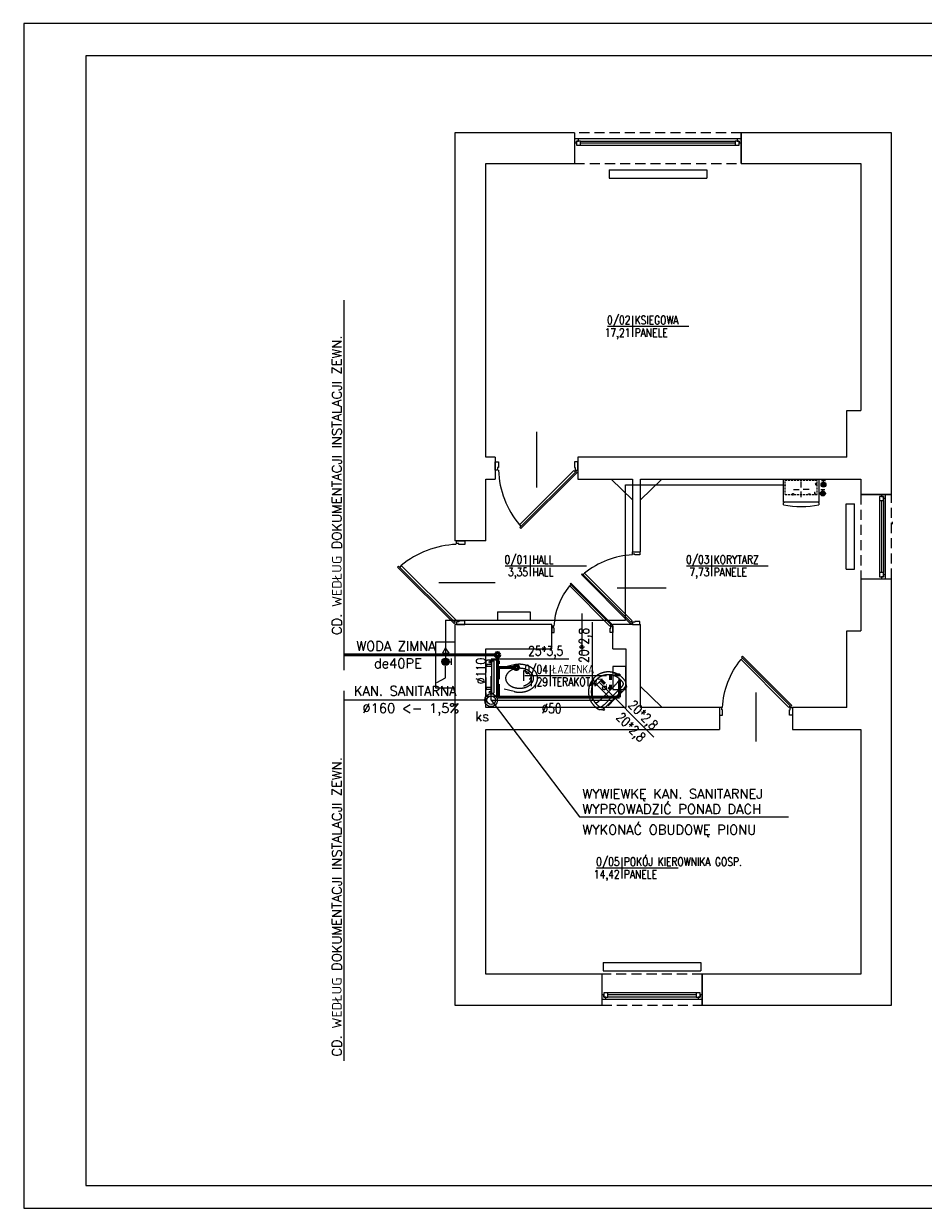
# Model space of a CAD drawing. Header units: millimetres. Extents: x -1456 to 1364, y 9 to 1494.
# Tile 1 of 2: x -1456 to -328, y 9 to 1494. Entities that reach past the tile are written whole.
import ezdxf
from ezdxf.enums import TextEntityAlignment as Align

# ---------------------------------------------------------------- set-up
doc = ezdxf.new("R2010")
doc.units = ezdxf.units.MM
for name, pattern in [('DASHDOT', [25.4, 12.7, -6.35, 0, -6.35]), ('DASHED', [19.05, 12.7, -6.35]), ('DASHED2', [0.375, 0.25, -0.125])]:
    doc.linetypes.add(name, pattern=pattern)
doc.layers.get('0').update_dxf_attribs({"color": 252})
for name, color, linetype in [('1-GAZ', 252, 'Continuous'), ('1-OPIS-POM', 252, 'Continuous'), ('I-DRZWI', 252, 'Continuous'), ('I-MEBLE', 252, 'DASHED'), ('I-NAD', 252, 'DASHED'), ('I-OKNA', 252, 'Continuous'), ('I-SCIANA', 252, 'Continuous'), ('IS cwu', 3, 'DASHDOT'), ('IS kan odp', 36, 'Continuous'), ('IS kan odp opis', 7, 'Continuous'), ('IS KAN_S_OPIS', 2, 'Continuous'), ('IS KAN_SAN_RURY', 1, 'Continuous'), ('IS opis woda', 7, 'DASHED2'), ('IS PODGRZEWACZE', 6, 'Continuous'), ('MK_IS W_CWU', 5, 'DASHED'), ('TABELKA', 252, 'Continuous')]:
    doc.layers.add(name, color=color, linetype=linetype)
doc.layers.add('I-C.O', color=252, linetype='Continuous', lineweight=15)
doc.layers.add('IS w', color=5, linetype='Continuous', lineweight=50)
doc.styles.add('ROMANS', font='romans.shx', dxfattribs={"width": 0.75})
doc.styles.add('TECH', font='simplex.shx')

# ---------------------------------------------------------------- blocks, each defined once
blk = doc.blocks.new('D90')
blk.add_line((32.6, 45), (-28, 45))
for points in [[(-9.2, 87.2), (-9.2, 90), (0, 90), (0, 86.3), (-6.4, 86.3), (-6.4, 87.2)], [(-72.6, 61.8), (-11.7, 0.9), (-10.6, 2), (-71.5, 62.9)], [(-9.2, 2.8), (-9.2, 0), (0, 0), (0, 3.7), (-6.4, 3.7), (-6.4, 2.8)]]:
    blk.add_lwpolyline(points, close=True)
blk.add_lwpolyline([(-11.3, 2.7), (-9.5, 4.5), (-68.6, 63.5), (-70.3, 61.8)])
blk.add_arc((-4.6, -14.5), 100.9, 92.6186, 129.3487)
blk = doc.blocks.new('szynka')
at = {"lineweight": 0}
for points in [[(-458.8, 688.3), (-414.4, 688.3)], [(-458.8, 659.7), (-458.8, 688.3)], [(-414.4, 688.3), (-414.4, 659.7), (-458.8, 659.7)], [(-456.8, 686.9), (-456.8, 688.3)], [(-454.3, 686.8), (-456.8, 686.8)], [(-456.8, 683.1), (-456.8, 685.7)], [(-450.5, 686.8), (-453, 686.8)], [(-446.7, 686.8), (-449.2, 686.8)], [(-442.9, 686.8), (-445.4, 686.8)], [(-439.1, 686.8), (-441.7, 686.8)], [(-435.4, 686.8), (-437.8, 686.8)], [(-436.6, 678.2), (-436.6, 685.4)], [(-431.5, 686.8), (-434.1, 686.8)], [(-427.7, 686.8), (-430.3, 686.8)], [(-424, 686.8), (-426.5, 686.8)], [(-420.1, 686.8), (-422.7, 686.8)], [(-416.4, 686.8), (-418.9, 686.8)], [(-417.4, 683.1), (-417.6, 683.2), (-417.9, 683.2), (-418.2, 683.2), (-418.6, 683), (-418.8, 682.6), (-418.9, 682.3)], [(-417.9, 681.1), (-417.9, 683.4)], [(-416.4, 686.9), (-416.4, 688.3)], [(-416.4, 683.1), (-416.4, 685.7)], [(-456.8, 679.4), (-456.8, 681.8)], [(-456.8, 675.5), (-456.8, 678.1)], [(-456.8, 671.8), (-456.8, 674.3)], [(-456.8, 669.1), (-456.8, 670.5)], [(-456.8, 669.1), (-454.3, 669.1)], [(-453, 669.1), (-450.5, 669.1)], [(-449.2, 669.1), (-446.7, 669.1)], [(-447.8, 669.1), (-447.8, 670.1), (-445.6, 670.1)], [(-446.7, 668.1), (-446.7, 671.1)], [(-446.3, 675.7), (-439.1, 675.7)], [(-445.6, 669.1), (-443, 669.1)], [(-441.8, 669.1), (-439.2, 669.1)], [(-437.9, 669.1), (-435.4, 669.1)], [(-436.6, 666), (-436.6, 673.2)], [(-434.1, 669.1), (-431.6, 669.1)], [(-426.8, 675.7), (-434, 675.7)], [(-430.3, 669.1), (-427.8, 669.1)], [(-427.6, 669.1), (-427.6, 670.1), (-425.4, 670.1)], [(-426.5, 669.1), (-424, 669.1)], [(-425.4, 669.1), (-425.4, 670.1)], [(-422.7, 669.1), (-420.1, 669.1)], [(-420.3, 671.1), (-418.5, 671.1)], [(-419, 671.8), (-419.2, 671.9), (-419.4, 671.9), (-419.7, 671.8), (-419.9, 671.7), (-420.1, 671.4), (-420.1, 671.1)], [(-419.8, 670.5), (-419.4, 670.4), (-419.1, 670.4), (-418.9, 670.6), (-418.7, 670.9), (-418.7, 671.1)], [(-419.4, 670.2), (-419.4, 672)], [(-419, 682.3), (-416.8, 682.3)], [(-418.9, 669.1), (-416.4, 669.1)], [(-418.3, 681.4), (-417.9, 681.3), (-417.5, 681.4), (-417.2, 681.6), (-417, 681.9), (-416.9, 682.3)], [(-416.4, 679.4), (-416.4, 681.8)], [(-416.4, 675.5), (-416.4, 678.1)], [(-416.4, 671.8), (-416.4, 674.3)], [(-416.4, 669.1), (-416.4, 670.5)], [(-458.6, 659.7), (-458.6, 659), (-458.8, 659)], [(-458.8, 656.4), (-458.8, 659)], [(-458.8, 656.4), (-453.3, 655.4), (-447.7, 654.7), (-442.2, 654.3), (-436.6, 654.2), (-431, 654.3), (-425.4, 654.7), (-419.9, 655.4), (-414.4, 656.4)], [(-414.4, 659), (-414.5, 659), (-414.5, 659.7)], [(-414.4, 659), (-414.4, 656.4)]]:
    blk.add_lwpolyline(points, dxfattribs=at)
blk = doc.blocks.new('grz')
at = {"layer": 'I-C.O', "lineweight": 0}
for points in [[(-373.2, 2707.4), (-373.6, 2707.3), (-373.9, 2707.2), (-374.1, 2707), (-374.2, 2706.7)], [(-374.2, 2667.1), (-374.2, 2706.7)], [(-372.5, 2707.4), (-373.2, 2707.4)], [(-371.5, 2706.7), (-371.6, 2707), (-371.8, 2707.2), (-372.1, 2707.3), (-372.5, 2707.4)], [(-371.5, 2706.7), (-371.5, 2706.2)], [(-371.5, 2705.3), (-371.5, 2668.6)], [(-365.1, 2702.5), (-365.1, 2702.9), (-363.9, 2702.9)], [(-363.9, 2699.6), (-363.9, 2702.9)], [(-371.5, 2702.5), (-365.1, 2702.5)], [(-371.5, 2700), (-365.1, 2700)], [(-365.1, 2702.5), (-365.1, 2699.6)], [(-363.9, 2699.6), (-365.1, 2699.6)], [(-371.5, 2673.9), (-365.1, 2673.9)], [(-363.9, 2674.3), (-365.1, 2674.3)], [(-365.1, 2671.4), (-365.1, 2674.3)], [(-363.9, 2674.3), (-363.9, 2671)], [(-374.2, 2667.1), (-374.1, 2666.9), (-373.9, 2666.7), (-373.6, 2666.6), (-373.2, 2666.5)], [(-372.5, 2666.5), (-373.2, 2666.5)], [(-372.5, 2666.5), (-372.1, 2666.6), (-371.8, 2666.7), (-371.6, 2666.9), (-371.5, 2667.1)], [(-371.5, 2671.4), (-365.1, 2671.4)], [(-371.5, 2667.7), (-371.5, 2667.1)], [(-365.1, 2671.4), (-365.1, 2671)], [(-365.1, 2671), (-363.9, 2671)]]:
    blk.add_lwpolyline(points, dxfattribs=at)
for centre, ratio in [((-369.9, 2705.8), 0.68656), ((-369.9, 2668.1), 0.686969)]:
    blk.add_ellipse(centre, major_axis=(1.8, 0), ratio=ratio, start_param=0, end_param=6.283185, dxfattribs=at)
blk = doc.blocks.new('wc')
for p, q in [((20, 0), (-20, 0)), ((-22.5, -2.5), (-22.5, -15)), ((22.5, -15), (22.5, -2.5)), ((-20, -17.5), (20, -17.5)), ((-16.7, -35.7), (-12.5, -17.5)), ((16.7, -35.7), (12.5, -17.5)), ((9.4, -47.6), (-9.4, -47.6))]:
    blk.add_line(p, q)
blk.add_lwpolyline([(12.5, -42.5, -0.072039), (11.5, -49.4, -0.083339), (8.8, -54.9, -0.106661), (4.5, -58.8, -0.132138), (0, -60, -0.132138), (-4.5, -58.8, -0.106661), (-8.8, -54.9, -0.083339), (-11.5, -49.4, -0.072039), (-12.5, -42.5, -0.072039), (-11.5, -35.6, -0.083339), (-8.8, -30.1, -0.106661), (-4.5, -26.2, -0.132138), (0, -25, -0.132138), (4.5, -26.2, -0.106661), (8.8, -30.1, -0.083339), (11.5, -35.6, -0.072039)], format="xyb", close=True)
for points in [[(17.5, -42.5, -0.072039), (16.3, -50.8, -0.083339), (12.9, -57.8, -0.106661), (7.1, -63.1, -0.132138), (0, -65, -0.132138), (-7.1, -63.1, -0.106661), (-12.9, -57.8, -0.083339), (-16.3, -50.8, -0.072039), (-17.5, -42.5, -0.05824), (-16.7, -35.7, -0.083339)], [(16.7, -35.7, -0.05824), (17.5, -42.5, -0.072039)], [(9.4, -47.6, -0.013234), (9.1, -48.7, -0.083339), (6.8, -53.4, -0.106661), (3.3, -56.6, -0.132138), (0, -57.5, -0.132138), (-3.3, -56.6, -0.106661), (-6.8, -53.4, -0.083339), (-9.1, -48.7, -0.013234), (-9.4, -47.6, -0.072039)]]:
    blk.add_lwpolyline(points, format="xyb")
for centre, start, end in [((-20, -2.5), 90, 180), ((20, -2.5), 0, 90), ((-20, -15), 180, 270), ((20, -15), 270, 0)]:
    blk.add_arc(centre, 2.5, start, end)
blk = doc.blocks.new('OPIS-POM')
for p, q in [((-60, 0), (135, 0)), ((0, 25), (0, -25))]:
    blk.add_line(p, q)
at = {"style": 'ROMANS', "width": 0.8, "flags": 4}
blk.add_attdef('NR', text='', height=20, dxfattribs=at).set_placement((-5, 5), align=Align.RIGHT)
blk.add_attdef('NAZWA', (5, 5), '', height=20, dxfattribs=at)
blk.add_attdef('POW.', text='', height=20, dxfattribs=at).set_placement((-5, -5), align=Align.TOP_RIGHT)
blk.add_attdef('POSADZKA', text='', height=20, dxfattribs=at).set_placement((5, -5), align=Align.TOP_LEFT)
blk = doc.blocks.new('umywalk50')
for points in [[(11.4, -2.5), (11.1, -2.1), (10.9, -1.7), (10.7, -1.4), (10.5, -1), (10.4, -0.5), (10.4, 0), (-10.4, 0), (-31.3, 0), (-31.3, -0.5), (-31.4, -1), (-31.5, -1.4), (-31.7, -1.7), (-32, -2.1), (-32.3, -2.5)], [(-31.8, -15), (-31.7, -14.8), (-31.7, -14.6), (-31.6, -14.4), (-31.6, -14.2), (-31.5, -14), (-31.4, -13.9), (-31.3, -13.7), (-31.2, -13.5), (-31, -13.4), (-30.9, -13.3), (-30.7, -13.1), (-30.5, -13), (-30.3, -12.9), (-30.1, -12.8), (-29.8, -12.7), (-29.5, -12.6), (-29.2, -12.5), (-28.9, -12.4), (-28.5, -12.4), (-28.1, -12.3), (-27.6, -12.2), (-27.2, -12.2), (-26.7, -12.2), (-26.1, -12.1), (-25.5, -12.1), (-24.9, -12.1), (-24.2, -12), (-23.5, -12), (-22.8, -12), (-22, -12), (-10.5, -12), (1, -12), (1.8, -12), (2.6, -12), (3.3, -12), (4, -12.1), (4.6, -12.1), (5.2, -12.1), (5.7, -12.2), (6.2, -12.2), (6.7, -12.3), (7.1, -12.3), (7.5, -12.4), (7.9, -12.4), (8.3, -12.5), (8.6, -12.6), (8.9, -12.7), (9.1, -12.8), (9.4, -12.9), (9.6, -13), (9.8, -13.1), (9.9, -13.3), (10.1, -13.4), (10.2, -13.5), (10.3, -13.7), (10.4, -13.9), (10.5, -14), (10.6, -14.2), (10.7, -14.4), (10.7, -14.6), (10.8, -14.8), (10.8, -15)]]:
    blk.add_lwpolyline(points)
for points in [[(14.6, -12), (14.6, -12.4), (14.5, -12.7), (14.5, -13.1), (14.5, -13.5), (14.5, -13.8), (14.5, -14.2), (14.4, -14.5), (14.4, -14.9), (14.3, -15.3), (14.3, -15.6), (14.2, -16), (14.2, -16.3), (14.1, -16.7), (14.1, -17), (14, -17.4), (13.9, -17.7), (13.8, -18), (13.7, -18.4), (13.6, -18.7), (13.5, -19.1), (13.4, -19.4), (13.3, -19.7), (13.2, -20), (13.1, -20.4), (13, -20.7), (12.9, -21), (12.8, -21.3), (12.6, -21.7), (12.5, -22), (12.3, -22.3), (12.2, -22.6), (12, -22.9), (11.9, -23.2), (11.7, -23.5), (11.6, -23.8), (11.4, -24.1), (11.2, -24.4), (11.1, -24.7), (10.9, -25), (10.7, -25.3), (10.5, -25.6), (10.3, -25.9), (10.2, -26.2), (10, -26.5), (9.8, -26.7), (9.6, -27), (9.3, -27.3), (9.1, -27.5), (8.9, -27.8), (8.7, -28.1), (8.5, -28.3), (8.3, -28.6), (8, -28.8), (7.8, -29.1), (7.6, -29.3), (7.3, -29.6), (7.1, -29.8), (6.8, -30.1), (6.6, -30.3), (6.3, -30.5), (6.1, -30.8), (5.8, -31), (5.6, -31.2), (5.3, -31.4), (5.1, -31.6), (4.8, -31.8), (4.5, -32), (4.2, -32.2), (4, -32.4), (3.7, -32.6), (3.4, -32.8), (3.1, -33), (2.8, -33.2), (2.5, -33.4), (2.2, -33.6), (1.9, -33.7), (1.6, -33.9), (1.3, -34.1), (1, -34.2), (0.7, -34.4), (0.4, -34.5), (0.1, -34.7), (-0.2, -34.8), (-0.5, -35), (-0.8, -35.1), (-1.1, -35.2), (-1.5, -35.4), (-1.8, -35.5), (-2.1, -35.6), (-2.4, -35.7), (-2.8, -35.8), (-3.1, -35.9), (-3.4, -36), (-3.8, -36.1), (-4.1, -36.2), (-4.5, -36.3), (-4.8, -36.4), (-5.1, -36.5), (-5.5, -36.5), (-5.8, -36.6), (-6.2, -36.7), (-6.5, -36.7), (-6.9, -36.8), (-7.2, -36.8), (-7.6, -36.9), (-7.9, -36.9), (-8.3, -37), (-8.7, -37), (-9, -37), (-9.4, -37), (-9.7, -37), (-10.1, -37), (-10.5, -37), (-10.5, -37), (-10.8, -37), (-11.2, -37), (-11.6, -37), (-11.9, -37), (-12.3, -37), (-12.7, -37), (-13, -36.9), (-13.4, -36.9), (-13.7, -36.8), (-14.1, -36.8), (-14.4, -36.7), (-14.8, -36.7), (-15.1, -36.6), (-15.5, -36.5), (-15.8, -36.5), (-16.2, -36.4), (-16.5, -36.3), (-16.8, -36.2), (-17.2, -36.1), (-17.5, -36), (-17.8, -35.9), (-18.2, -35.8), (-18.5, -35.7), (-18.8, -35.6), (-19.2, -35.5), (-19.5, -35.4), (-19.8, -35.2), (-20.1, -35.1), (-20.4, -35), (-20.8, -34.8), (-21.1, -34.7), (-21.4, -34.5), (-21.7, -34.4), (-22, -34.2), (-22.3, -34.1), (-22.6, -33.9), (-22.9, -33.7), (-23.2, -33.6), (-23.5, -33.4), (-23.8, -33.2), (-24.1, -33), (-24.3, -32.8), (-24.6, -32.6), (-24.9, -32.4), (-25.2, -32.2), (-25.5, -32), (-25.7, -31.8), (-26, -31.6), (-26.3, -31.4), (-26.5, -31.2), (-26.8, -31), (-27, -30.8), (-27.3, -30.5), (-27.6, -30.3), (-27.8, -30.1), (-28, -29.8), (-28.3, -29.6), (-28.5, -29.3), (-28.8, -29.1), (-29, -28.8), (-29.2, -28.6), (-29.4, -28.3), (-29.7, -28.1), (-29.9, -27.8), (-30.1, -27.5), (-30.3, -27.3), (-30.5, -27), (-30.7, -26.7), (-30.9, -26.4), (-31.1, -26.2), (-31.3, -25.9), (-31.5, -25.6), (-31.7, -25.3), (-31.8, -25), (-32, -24.7), (-32.2, -24.4), (-32.4, -24.1), (-32.5, -23.8), (-32.7, -23.5), (-32.8, -23.2), (-33, -22.9), (-33.1, -22.6), (-33.3, -22.3), (-33.4, -22), (-33.6, -21.7), (-33.7, -21.3), (-33.8, -21), (-34, -20.7), (-34.1, -20.4), (-34.2, -20), (-34.3, -19.7), (-34.4, -19.4), (-34.5, -19), (-34.6, -18.7), (-34.7, -18.4), (-34.8, -18), (-34.9, -17.7), (-34.9, -17.3), (-35, -17), (-35.1, -16.7), (-35.1, -16.3), (-35.2, -16), (-35.2, -15.6), (-35.3, -15.3), (-35.3, -14.9), (-35.4, -14.5), (-35.4, -14.2), (-35.4, -13.8), (-35.5, -13.5), (-35.5, -13.1), (-35.5, -12.7), (-35.5, -12.4), (-35.5, -12), (-35.5, -12), (-35.5, -11.7), (-35.5, -11.2), (-35.5, -10.7), (-35.4, -10.2), (-35.4, -9.6), (-35.4, -9.2), (-35.3, -8.7), (-35.3, -8.4), (-35.2, -8), (-35.2, -7.5), (-35.1, -7.1), (-35, -6.7), (-34.9, -6.4), (-34.8, -6), (-34.7, -5.6), (-34.6, -5.3), (-34.5, -5), (-34.4, -4.7), (-34.2, -4.4), (-34, -4.1), (-33.9, -3.9), (-33.7, -3.6), (-33.5, -3.4), (-33.2, -3.2), (-33, -3), (-32.7, -2.8), (-32.5, -2.6), (-32.1, -2.4), (-31.8, -2.3), (-31.5, -2.1), (-31.1, -2), (-30.7, -1.8), (-30.3, -1.7), (-29.8, -1.6), (-29.4, -1.5), (-29.4, -1.5), (-29, -1.4), (-28.6, -1.4), (-28.2, -1.3), (-27.8, -1.2), (-27.4, -1.2), (-26.9, -1.1), (-26.5, -1.1), (-26, -1), (-25.6, -1), (-25.1, -1), (-24.6, -1), (-10.5, -1), (3.7, -1), (4.2, -1), (4.6, -1), (5.1, -1.1), (5.5, -1.1), (6, -1.1), (6.4, -1.2), (6.8, -1.2), (7.3, -1.3), (7.7, -1.4), (8, -1.4), (8.4, -1.5), (8.9, -1.6), (9.3, -1.7), (9.8, -1.8), (10.2, -2), (10.5, -2.1), (10.9, -2.3), (11.2, -2.4), (11.5, -2.6), (11.8, -2.8), (12.1, -3), (12.3, -3.2), (12.5, -3.4), (12.7, -3.6), (12.9, -3.9), (13.1, -4.1), (13.3, -4.4), (13.4, -4.7), (13.5, -5), (13.7, -5.3), (13.8, -5.7), (13.9, -6), (14, -6.4), (14.1, -6.7), (14.2, -7.1), (14.2, -7.5), (14.3, -8), (14.4, -8.4), (14.4, -8.7), (14.4, -9.2), (14.5, -9.7), (14.5, -10.2), (14.5, -10.7), (14.5, -11.2), (14.6, -11.7)], [(-10.5, -33.5), (-11, -33.5), (-11.6, -33.5), (-12.1, -33.5), (-12.7, -33.4), (-13.1, -33.4), (-13.5, -33.3), (-13.9, -33.2), (-14.3, -33.2), (-14.7, -33.1), (-15.1, -33), (-15.5, -32.9), (-15.9, -32.8), (-16.3, -32.7), (-16.7, -32.6), (-17.1, -32.5), (-17.5, -32.4), (-17.9, -32.2), (-18.3, -32.1), (-18.7, -31.9), (-19.1, -31.7), (-19.5, -31.5), (-19.9, -31.3), (-20.3, -31.1), (-20.7, -30.9), (-21.1, -30.7), (-21.4, -30.5), (-21.8, -30.3), (-22.1, -30.1), (-22.5, -29.8), (-22.8, -29.6), (-23.2, -29.4), (-23.5, -29.1), (-23.8, -28.9), (-24.1, -28.6), (-24.4, -28.3), (-24.7, -28.1), (-25.1, -27.8), (-25.4, -27.5), (-25.7, -27.2), (-26, -26.9), (-26.3, -26.6), (-26.6, -26.3), (-26.8, -25.9), (-27.1, -25.6), (-27.4, -25.3), (-27.6, -24.9), (-27.9, -24.6), (-28.1, -24.2), (-28.4, -23.9), (-28.6, -23.5), (-28.9, -23.2), (-29.9, -21.3), (-30, -20.9), (-30.2, -20.6), (-30.4, -20.2), (-30.5, -19.8), (-30.7, -19.4), (-30.8, -19), (-30.9, -18.7), (-31, -18.3), (-31.2, -17.9), (-31.3, -17.5), (-31.4, -17.1), (-31.5, -16.7), (-31.5, -16.3), (-31.6, -15.9), (-31.7, -15.6), (-31.8, -15.2), (-31.8, -14.8), (-31.9, -14.4), (-31.9, -14), (-31.9, -13.6), (-32, -13.2), (-32, -12.8), (-32, -12.4), (-32, -11.9), (-32, -11.5), (-32, -11.1), (-32, -10.7), (-31.9, -10.3), (-31.9, -9.9), (-31.9, -9.5), (-31.8, -9), (-31.8, -8.6), (-31.7, -8.2), (-31.7, -7.8), (-31.6, -7.4), (-31.5, -7), (-31.4, -6.6), (-31.2, -6.3), (-31, -6.1), (-30.8, -5.8), (-30.5, -5.6), (-30.2, -5.4), (-29.9, -5.3), (-29.5, -5.1), (-29.2, -5), (-28.8, -4.9), (-28.4, -4.8), (-27.9, -4.7), (-27.5, -4.7), (-27.1, -4.6), (-26.7, -4.6), (-26.3, -4.6), (-25.9, -4.5), (-25.5, -4.5), (-25.2, -4.5), (-24.9, -4.5), (-24.6, -4.5), (-10.5, -4.5), (3.7, -4.5), (4, -4.5), (4.3, -4.5), (4.6, -4.5), (5, -4.5), (5.4, -4.6), (5.8, -4.6), (6.2, -4.6), (6.6, -4.7), (7, -4.7), (7.4, -4.8), (7.8, -4.9), (8.2, -5), (8.6, -5.1), (9, -5.3), (9.3, -5.4), (9.6, -5.6), (9.9, -5.8), (10.1, -6.1), (10.3, -6.3), (10.4, -6.6), (10.5, -7), (10.6, -7.4), (10.7, -7.8), (10.8, -8.2), (10.9, -8.6), (10.9, -9), (10.9, -9.5), (11, -9.9), (11, -10.3), (11, -10.7), (11, -11.1), (11, -11.5), (11, -11.9), (11, -12.4), (11, -12.8), (11, -13.2), (11, -13.6), (11, -14), (10.9, -14.4), (10.9, -14.8), (10.8, -15.2), (10.7, -15.6), (10.7, -16), (10.6, -16.3), (10.5, -16.7), (10.4, -17.1), (10.3, -17.5), (10.2, -17.9), (10.1, -18.3), (10, -18.7), (9.8, -19), (9.7, -19.4), (9.6, -19.8), (9.4, -20.2), (9.3, -20.6), (9.1, -20.9), (8.9, -21.3), (8.9, -21.3), (7.9, -23.2), (7.7, -23.5), (7.5, -23.9), (7.2, -24.2), (7, -24.6), (6.7, -24.9), (6.4, -25.3), (6.2, -25.6), (5.9, -25.9), (5.6, -26.3), (5.3, -26.6), (5, -26.9), (4.7, -27.2), (4.4, -27.5), (4.1, -27.8), (3.8, -28.1), (3.5, -28.3), (3.2, -28.6), (2.9, -28.9), (2.5, -29.1), (2.2, -29.4), (1.9, -29.6), (1.5, -29.8), (1.2, -30.1), (0.9, -30.3), (0.5, -30.5), (0.1, -30.7), (-0.2, -30.9), (-0.6, -31.1), (-1, -31.3), (-1.4, -31.5), (-1.8, -31.7), (-2.3, -31.9), (-2.7, -32.1), (-3.1, -32.2), (-3.1, -32.2), (-3.5, -32.4), (-3.9, -32.5), (-4.3, -32.6), (-4.7, -32.7), (-5.1, -32.8), (-5.5, -32.9), (-5.8, -33), (-6.2, -33.1), (-6.6, -33.2), (-7, -33.2), (-7.4, -33.3), (-7.9, -33.4), (-8.3, -33.4), (-8.8, -33.5), (-9.4, -33.5), (-9.9, -33.5)], [(-8.2, -19), (-8.2, -19), (-8.2, -18.9), (-8.2, -18.9), (-8.2, -18.9), (-8.2, -18.9), (-8.2, -18.8), (-8.2, -18.8), (-8.2, -18.8), (-8.2, -18.8), (-8.2, -18.7), (-8.2, -18.7), (-8.2, -18.7), (-8.2, -18.7), (-8.2, -18.6), (-8.2, -18.6), (-8.2, -18.6), (-8.2, -18.6), (-8.2, -18.5), (-8.2, -18.5), (-8.2, -18.5), (-8.2, -18.5), (-8.2, -18.4), (-8.3, -18.4), (-8.3, -18.4), (-8.3, -18.4), (-8.3, -18.3), (-8.3, -18.3), (-8.3, -18.3), (-8.3, -18.3), (-8.3, -18.2), (-8.3, -18.2), (-8.3, -18.2), (-8.3, -18.2), (-8.3, -18.1), (-8.4, -18.1), (-8.4, -18.1), (-8.4, -18.1), (-8.4, -18), (-8.4, -18), (-8.4, -18), (-8.4, -18), (-8.4, -17.9), (-8.4, -17.9), (-8.5, -17.9), (-8.5, -17.9), (-8.5, -17.8), (-8.5, -17.8), (-8.5, -17.8), (-8.5, -17.8), (-8.5, -17.8), (-8.6, -17.7), (-8.6, -17.7), (-8.6, -17.7), (-8.6, -17.7), (-8.6, -17.6), (-8.6, -17.6), (-8.6, -17.6), (-8.7, -17.6), (-8.7, -17.6), (-8.7, -17.5), (-8.7, -17.5), (-8.7, -17.5), (-8.7, -17.5), (-8.8, -17.5), (-8.8, -17.4), (-8.8, -17.4), (-8.8, -17.4), (-8.8, -17.4), (-8.9, -17.4), (-8.9, -17.3), (-8.9, -17.3), (-8.9, -17.3), (-8.9, -17.3), (-8.9, -17.3), (-9, -17.3), (-9, -17.2), (-9, -17.2), (-9, -17.2), (-9, -17.2), (-9.1, -17.2), (-9.1, -17.2), (-9.1, -17.1), (-9.1, -17.1), (-9.2, -17.1), (-9.2, -17.1), (-9.2, -17.1), (-9.2, -17.1), (-9.2, -17.1), (-9.3, -17), (-9.3, -17), (-9.3, -17), (-9.3, -17), (-9.4, -17), (-9.4, -17), (-9.4, -17), (-9.4, -16.9), (-9.4, -16.9), (-9.5, -16.9), (-9.5, -16.9), (-9.5, -16.9), (-9.5, -16.9), (-9.6, -16.9), (-9.6, -16.9), (-9.6, -16.9), (-9.6, -16.9), (-9.7, -16.8), (-9.7, -16.8), (-9.7, -16.8), (-9.7, -16.8), (-9.8, -16.8), (-9.8, -16.8), (-9.8, -16.8), (-9.8, -16.8), (-9.9, -16.8), (-9.9, -16.8), (-9.9, -16.8), (-9.9, -16.8), (-10, -16.8), (-10, -16.7), (-10, -16.7), (-10, -16.7), (-10.1, -16.7), (-10.1, -16.7), (-10.1, -16.7), (-10.1, -16.7), (-10.2, -16.7), (-10.2, -16.7), (-10.2, -16.7), (-10.3, -16.7), (-10.3, -16.7), (-10.3, -16.7), (-10.3, -16.7), (-10.4, -16.7), (-10.4, -16.7), (-10.4, -16.7), (-10.4, -16.7), (-10.5, -16.7), (-10.5, -16.7), (-10.5, -16.7), (-10.5, -16.7), (-10.6, -16.7), (-10.6, -16.7), (-10.6, -16.7), (-10.6, -16.7), (-10.7, -16.7), (-10.7, -16.7), (-10.7, -16.7), (-10.8, -16.7), (-10.8, -16.7), (-10.8, -16.7), (-10.8, -16.7), (-10.9, -16.7), (-10.9, -16.7), (-10.9, -16.7), (-10.9, -16.7), (-11, -16.7), (-11, -16.8), (-11, -16.8), (-11, -16.8), (-11.1, -16.8), (-11.1, -16.8), (-11.1, -16.8), (-11.1, -16.8), (-11.2, -16.8), (-11.2, -16.8), (-11.2, -16.8), (-11.2, -16.8), (-11.3, -16.8), (-11.3, -16.8), (-11.3, -16.8), (-11.3, -16.9), (-11.4, -16.9), (-11.4, -16.9), (-11.4, -16.9), (-11.4, -16.9), (-11.5, -16.9), (-11.5, -16.9), (-11.5, -16.9), (-11.5, -16.9), (-11.5, -17), (-11.6, -17), (-11.6, -17), (-11.6, -17), (-11.6, -17), (-11.7, -17), (-11.7, -17), (-11.7, -17.1), (-11.7, -17.1), (-11.8, -17.1), (-11.8, -17.1), (-11.8, -17.1), (-11.8, -17.1), (-11.8, -17.1), (-11.9, -17.2), (-11.9, -17.2), (-11.9, -17.2), (-11.9, -17.2), (-11.9, -17.2), (-12, -17.2), (-12, -17.3), (-12, -17.3), (-12, -17.3), (-12, -17.3), (-12.1, -17.3), (-12.1, -17.3), (-12.1, -17.4), (-12.1, -17.4), (-12.1, -17.4), (-12.2, -17.4), (-12.2, -17.4), (-12.2, -17.5), (-12.2, -17.5), (-12.2, -17.5), (-12.2, -17.5), (-12.3, -17.5), (-12.3, -17.6), (-12.3, -17.6), (-12.3, -17.6), (-12.3, -17.6), (-12.3, -17.6), (-12.4, -17.7), (-12.4, -17.7), (-12.4, -17.7), (-12.4, -17.7), (-12.4, -17.7), (-12.4, -17.8), (-12.4, -17.8), (-12.5, -17.8), (-12.5, -17.8), (-12.5, -17.9), (-12.5, -17.9), (-12.5, -17.9), (-12.5, -17.9), (-12.5, -18), (-12.5, -18), (-12.6, -18), (-12.6, -18), (-12.6, -18), (-12.6, -18.1), (-12.6, -18.1), (-12.6, -18.1), (-12.6, -18.1), (-12.6, -18.2), (-12.6, -18.2), (-12.6, -18.2), (-12.7, -18.2), (-12.7, -18.3), (-12.7, -18.3), (-12.7, -18.3), (-12.7, -18.3), (-12.7, -18.4), (-12.7, -18.4), (-12.7, -18.4), (-12.7, -18.4), (-12.7, -18.5), (-12.7, -18.5), (-12.7, -18.5), (-12.7, -18.5), (-12.7, -18.6), (-12.7, -18.6), (-12.8, -18.6), (-12.8, -18.7), (-12.8, -18.7), (-12.8, -18.7), (-12.8, -18.7), (-12.8, -18.8), (-12.8, -18.8), (-12.8, -18.8), (-12.8, -18.8), (-12.8, -18.9), (-12.8, -18.9), (-12.8, -18.9), (-12.8, -18.9), (-12.8, -19), (-12.8, -19), (-12.8, -19), (-12.8, -19), (-12.8, -19.1), (-12.8, -19.1), (-12.8, -19.1), (-12.8, -19.2), (-12.8, -19.2), (-12.8, -19.2), (-12.8, -19.2), (-12.8, -19.3), (-12.8, -19.3), (-12.8, -19.3), (-12.8, -19.3), (-12.8, -19.4), (-12.7, -19.4), (-12.7, -19.4), (-12.7, -19.4), (-12.7, -19.5), (-12.7, -19.5), (-12.7, -19.5), (-12.7, -19.5), (-12.7, -19.6), (-12.7, -19.6), (-12.7, -19.6), (-12.7, -19.6), (-12.7, -19.7), (-12.7, -19.7), (-12.7, -19.7), (-12.7, -19.7), (-12.6, -19.8), (-12.6, -19.8), (-12.6, -19.8), (-12.6, -19.8), (-12.6, -19.9), (-12.6, -19.9), (-12.6, -19.9), (-12.6, -19.9), (-12.6, -20), (-12.6, -20), (-12.5, -20), (-12.5, -20), (-12.5, -20.1), (-12.5, -20.1), (-12.5, -20.1), (-12.5, -20.1), (-12.5, -20.1), (-12.5, -20.2), (-12.4, -20.2), (-12.4, -20.2), (-12.4, -20.2), (-12.4, -20.3), (-12.4, -20.3), (-12.4, -20.3), (-12.4, -20.3), (-12.3, -20.3), (-12.3, -20.4), (-12.3, -20.4), (-12.3, -20.4), (-12.3, -20.4), (-12.3, -20.5), (-12.2, -20.5), (-12.2, -20.5), (-12.2, -20.5), (-12.2, -20.5), (-12.2, -20.6), (-12.2, -20.6), (-12.1, -20.6), (-12.1, -20.6), (-12.1, -20.6), (-12.1, -20.6), (-12.1, -20.7), (-12, -20.7), (-12, -20.7), (-12, -20.7), (-12, -20.7), (-12, -20.8), (-11.9, -20.8), (-11.9, -20.8), (-11.9, -20.8), (-11.9, -20.8), (-11.9, -20.8), (-11.8, -20.9), (-11.8, -20.9), (-11.8, -20.9), (-11.8, -20.9), (-11.8, -20.9), (-11.7, -20.9), (-11.7, -20.9), (-11.7, -21), (-11.7, -21), (-11.6, -21), (-11.6, -21), (-11.6, -21), (-11.6, -21), (-11.6, -21), (-11.5, -21), (-11.5, -21.1), (-11.5, -21.1), (-11.5, -21.1), (-11.4, -21.1), (-11.4, -21.1), (-11.4, -21.1), (-11.4, -21.1), (-11.3, -21.1), (-11.3, -21.1), (-11.3, -21.2), (-11.3, -21.2), (-11.2, -21.2), (-11.2, -21.2), (-11.2, -21.2), (-11.2, -21.2), (-11.1, -21.2), (-11.1, -21.2), (-11.1, -21.2), (-11.1, -21.2), (-11, -21.2), (-11, -21.2), (-11, -21.2), (-11, -21.2), (-10.9, -21.3), (-10.9, -21.3), (-10.9, -21.3), (-10.9, -21.3), (-10.8, -21.3), (-10.8, -21.3), (-10.8, -21.3), (-10.8, -21.3), (-10.7, -21.3), (-10.7, -21.3), (-10.7, -21.3), (-10.7, -21.3), (-10.6, -21.3), (-10.6, -21.3), (-10.6, -21.3), (-10.5, -21.3), (-10.5, -21.3), (-10.5, -21.3), (-10.5, -21.3), (-10.4, -21.3), (-10.4, -21.3), (-10.4, -21.3), (-10.4, -21.3), (-10.3, -21.3), (-10.3, -21.3), (-10.3, -21.3), (-10.3, -21.3), (-10.2, -21.3), (-10.2, -21.3), (-10.2, -21.3), (-10.2, -21.3), (-10.1, -21.3), (-10.1, -21.3), (-10.1, -21.3), (-10, -21.3), (-10, -21.3), (-10, -21.2), (-10, -21.2), (-9.9, -21.2), (-9.9, -21.2), (-9.9, -21.2), (-9.9, -21.2), (-9.8, -21.2), (-9.8, -21.2), (-9.8, -21.2), (-9.8, -21.2), (-9.7, -21.2), (-9.7, -21.2), (-9.7, -21.2), (-9.7, -21.2), (-9.6, -21.1), (-9.6, -21.1), (-9.6, -21.1), (-9.6, -21.1), (-9.5, -21.1), (-9.5, -21.1), (-9.5, -21.1), (-9.5, -21.1), (-9.5, -21.1), (-9.4, -21), (-9.4, -21), (-9.4, -21), (-9.4, -21), (-9.3, -21), (-9.3, -21), (-9.3, -21), (-9.3, -21), (-9.2, -20.9), (-9.2, -20.9), (-9.2, -20.9), (-9.2, -20.9), (-9.2, -20.9), (-9.1, -20.9), (-9.1, -20.9), (-9.1, -20.8), (-9.1, -20.8), (-9.1, -20.8), (-9, -20.8), (-9, -20.8), (-9, -20.8), (-9, -20.7), (-9, -20.7), (-8.9, -20.7), (-8.9, -20.7), (-8.9, -20.7), (-8.9, -20.7), (-8.9, -20.6), (-8.8, -20.6), (-8.8, -20.6), (-8.8, -20.6), (-8.8, -20.6), (-8.8, -20.5), (-8.7, -20.5), (-8.7, -20.5), (-8.7, -20.5), (-8.7, -20.5), (-8.7, -20.4), (-8.7, -20.4), (-8.6, -20.4), (-8.6, -20.4), (-8.6, -20.4), (-8.6, -20.3), (-8.6, -20.3), (-8.6, -20.3), (-8.6, -20.3), (-8.5, -20.2), (-8.5, -20.2), (-8.5, -20.2), (-8.5, -20.2), (-8.5, -20.2), (-8.5, -20.1), (-8.5, -20.1), (-8.4, -20.1), (-8.4, -20.1), (-8.4, -20), (-8.4, -20), (-8.4, -20), (-8.4, -20), (-8.4, -19.9), (-8.4, -19.9), (-8.4, -19.9), (-8.3, -19.9), (-8.3, -19.8), (-8.3, -19.8), (-8.3, -19.8), (-8.3, -19.8), (-8.3, -19.7), (-8.3, -19.7), (-8.3, -19.7), (-8.3, -19.7), (-8.3, -19.6), (-8.3, -19.6), (-8.3, -19.6), (-8.2, -19.6), (-8.2, -19.5), (-8.2, -19.5), (-8.2, -19.5), (-8.2, -19.5), (-8.2, -19.4), (-8.2, -19.4), (-8.2, -19.4), (-8.2, -19.4), (-8.2, -19.3), (-8.2, -19.3), (-8.2, -19.3), (-8.2, -19.3), (-8.2, -19.2), (-8.2, -19.2), (-8.2, -19.2), (-8.2, -19.2), (-8.2, -19.1), (-8.2, -19.1), (-8.2, -19.1), (-8.2, -19.1), (-8.2, -19), (-8.2, -19)]]:
    blk.add_lwpolyline(points, close=True)

msp = doc.modelspace()

# ---------------------------------------------------------------- hatches: boundary and pattern name
h = msp.add_hatch(color=256)
edge = h.paths.add_edge_path()
edge.add_arc((-453.9, 905.5), 3.06, 0, 360)
h = msp.add_hatch(color=256)
edge = h.paths.add_edge_path()
edge.add_arc((-453.1, 916.5), 3.07, 0, 360)
at = {"layer": '1-GAZ', "lineweight": 0}
h = msp.add_hatch(color=256, dxfattribs=at)
edge = h.paths.add_edge_path()
edge.add_arc((-927.2, 694.5), 4.6, 0, 360)
at = {"layer": 'I-C.O'}
h = msp.add_hatch(color=256, dxfattribs=at)
edge = h.paths.add_edge_path()
edge.add_arc((-862, 746.7), 0.881, 0, 360)

# ---------------------------------------------------------------- linework, layer by layer
at = {"lineweight": 0}
for points in [[(-692.7, 897.4), (-719.5, 923.2)], [(-682.5, 897.4), (-655.7, 923.2)], [(-455.6, 921.6), (-450.5, 921.6)], [(-453.1, 919.5), (-453.1, 921.6)], [(-456.5, 910.6), (-451.3, 910.6)], [(-453.9, 908.6), (-453.9, 910.6)], [(-414.2, 810.5), (-414.2, 892.3)], [(-366.8, 866.9), (-366.8, 869.8)], [(-682.5, 663.5), (-655.7, 637.7)]]:
    msp.add_lwpolyline(points, dxfattribs=at)
for centre, radius in [((-453.9, 905.5), 3.06), ((-453.9, 905.5), 3.06), ((-453.1, 916.5), 3.07), ((-453.1, 916.5), 3.07)]:
    msp.add_circle(centre, radius, dxfattribs=at)
at = {"layer": '1-GAZ', "lineweight": 0}
for points in [[(-927.4, 746.8), (-701.6, 746.8), (-701.6, 916.4), (-500.3, 916.4)], [(-927.4, 746.8), (-927.4, 697)], [(-919.5, 690.7), (-919.5, 698.4)], [(-938.1, 668.5), (-927.4, 674.3), (-927.4, 688.8)], [(-922.6, 694.5), (-919.5, 694.5)], [(-938.1, 668.5), (-927.4, 674.3), (-927.4, 683.1)]]:
    msp.add_lwpolyline(points, dxfattribs=at)
for points in [[(-939.6, 662), (-915.1, 662), (-915.1, 719.2), (-939.6, 719.2)], [(-939.6, 662), (-915.1, 662), (-915.1, 719.2), (-939.6, 719.2)], [(-927.3, 705.4), (-922.5, 705.4), (-927.3, 711.8), (-930.9, 705.3)]]:
    msp.add_lwpolyline(points, close=True, dxfattribs=at)
msp.add_circle((-927.2, 694.5), 4.6, dxfattribs=at)
msp.add_circle((-927.2, 694.5), 4.6, dxfattribs=at)
at = {"layer": 'I-C.O'}
for points in [[(-722.1, 1311.1), (-599.5, 1311.1), (-599.5, 1300.7)], [(-722.1, 1311.1), (-722.1, 1300.7)], [(-722.1, 1300.7), (-599.5, 1300.7)], [(-862, 757.1), (-821.1, 757.1), (-821.1, 746.6)], [(-862, 757.1), (-862, 746.6)], [(-862, 746.6), (-821.1, 746.6)]]:
    msp.add_lwpolyline(points, dxfattribs=at)
at = {"layer": 'I-C.O', "lineweight": 0}
for points in [[(-424.6, 810.5), (-424.6, 892.3), (-414.2, 892.3)], [(-424.6, 810.5), (-414.2, 810.5)], [(-729.6, 317.5), (-606.9, 317.5), (-606.9, 307)], [(-729.6, 317.5), (-729.6, 307)], [(-729.6, 307), (-606.9, 307)]]:
    msp.add_lwpolyline(points, dxfattribs=at)
at = {"layer": 'I-NAD'}
for p, q in [((-556.3, 1357.6), (-765.4, 1357.6)), ((-765.4, 1318.9), (-556.3, 1318.9)), ((-406.5, 904.2), (-406.5, 798.6)), ((-367.8, 798.6), (-367.8, 904.2)), ((-605.2, 302.7), (-731.2, 302.7)), ((-731.2, 263.9), (-605.2, 263.9))]:
    msp.add_line(p, q, dxfattribs=at)
at = {"layer": 'I-OKNA'}
for points in [[(-762.8, 1347.3), (-760.2, 1347.3), (-760.2, 1349.9), (-765.4, 1349.9)], [(-765.4, 1344.8), (-762.8, 1344.8), (-762.8, 1347.3), (-762.8, 1342.2)], [(-762.8, 1342.2), (-757.7, 1342.2), (-757.7, 1347.3), (-762.8, 1347.3)], [(-561.4, 1349.9), (-760.2, 1349.9)], [(-757.7, 1347.3), (-564, 1347.3)], [(-757.7, 1344.8), (-564, 1344.8)], [(-757.7, 1342.2), (-564, 1342.2)], [(-757.7, 1342.2), (-564, 1342.2)], [(-558.8, 1347.3), (-564, 1347.3), (-564, 1342.2), (-558.8, 1342.2)], [(-556.3, 1349.9), (-561.4, 1349.9), (-561.4, 1347.3), (-558.8, 1347.3)], [(-558.8, 1347.3), (-558.8, 1344.8), (-556.3, 1344.8)], [(-558.8, 1342.2), (-558.8, 1347.3)], [(-380.6, 904.2), (-380.6, 901.7), (-378, 901.7), (-383.1, 901.7)], [(-383.1, 901.7), (-383.1, 896.5), (-378, 896.5), (-378, 901.7)], [(-383.1, 896.5), (-383.1, 806.3)], [(-383.1, 896.5), (-383.1, 806.3)], [(-380.6, 896.5), (-380.6, 806.3)], [(-378, 901.7), (-378, 899.1), (-375.5, 899.1), (-375.5, 904.2)], [(-378, 896.5), (-378, 806.3)], [(-375.5, 803.7), (-375.5, 899.1)], [(-378, 801.1), (-378, 806.3), (-383.1, 806.3), (-383.1, 801.1)], [(-375.5, 798.6), (-375.5, 803.7), (-378, 803.7), (-378, 801.1)], [(-383.1, 801.1), (-378, 801.1)], [(-378, 801.1), (-380.6, 801.1), (-380.6, 798.6)], [(-728.7, 274.2), (-728.7, 276.8), (-731.2, 276.8)], [(-731.2, 271.7), (-726.1, 271.7), (-726.1, 274.2), (-728.7, 274.2)], [(-728.7, 274.2), (-723.5, 274.2), (-723.5, 279.4), (-728.7, 279.4)], [(-728.7, 279.4), (-728.7, 274.2)], [(-726.1, 271.7), (-610.4, 271.7)], [(-612.9, 279.4), (-723.5, 279.4)], [(-612.9, 279.4), (-723.5, 279.4)], [(-612.9, 276.8), (-723.5, 276.8)], [(-612.9, 274.2), (-723.5, 274.2)], [(-607.8, 279.4), (-612.9, 279.4), (-612.9, 274.2), (-607.8, 274.2)], [(-607.8, 274.2), (-610.4, 274.2), (-610.4, 271.7), (-605.2, 271.7)], [(-605.2, 276.8), (-607.8, 276.8), (-607.8, 274.2), (-607.8, 279.4)]]:
    msp.add_lwpolyline(points, dxfattribs=at)
at = {"layer": 'I-SCIANA', "lineweight": 0}
for p, q in [((-765.4, 1357.6), (-765.4, 1318.9)), ((-556.3, 1318.9), (-556.3, 1357.6)), ((-367.8, 904.2), (-406.5, 904.2)), ((-406.5, 798.6), (-367.8, 798.6)), ((-406.5, 798.6), (-367.8, 798.6)), ((-731.2, 302.7), (-731.2, 263.9)), ((-605.2, 263.9), (-605.2, 302.7)), ((-605.2, 302.7), (-605.2, 263.9))]:
    msp.add_line(p, q, dxfattribs=at)
for points in [[(-765.4, 1357.6), (-915.5, 1357.6), (-915.5, 846)], [(-765.4, 1357.6), (-765.4, 1318.9)], [(-367.8, 904.2), (-367.8, 1357.6), (-556.3, 1357.6)], [(-556.3, 1357.6), (-556.3, 1318.9)], [(-865.1, 950.8), (-876.8, 950.8), (-876.8, 1318.9), (-765.4, 1318.9)], [(-556.3, 1318.9), (-406.5, 1318.9), (-406.5, 1009.6)], [(-424, 950.8), (-424, 1009.6), (-406.5, 1009.6)], [(-865.1, 950.8), (-865.1, 923.2)], [(-424, 950.8), (-761.2, 950.8)], [(-761.2, 950.8), (-761.2, 923.2)], [(-876.8, 846), (-876.8, 923.2), (-865.1, 923.2)], [(-761.2, 923.2), (-692.7, 923.2), (-692.7, 832.3)], [(-682.5, 832.3), (-682.5, 923.2), (-406.5, 923.2), (-406.5, 904.2)], [(-406.5, 904.2), (-367.8, 904.2)], [(-876.8, 846), (-915.5, 846)], [(-692.7, 832.3), (-682.5, 832.3)], [(-605.2, 263.9), (-367.8, 263.9), (-367.8, 798.6)], [(-406.5, 798.6), (-406.5, 733.1)], [(-915.5, 741.3), (-915.5, 263.9), (-731.2, 263.9)], [(-876.8, 741.3), (-915.5, 741.3)], [(-794, 741.3), (-876.8, 741.3), (-876.8, 741.3)], [(-794, 710.6), (-794, 741.3)], [(-692.7, 741.3), (-717.4, 741.3)], [(-717.4, 710.6), (-717.4, 741.3)], [(-692.7, 741.3), (-682.5, 741.3)], [(-583.5, 637), (-682.5, 637), (-682.5, 741.3)], [(-424, 637), (-424, 733.1), (-406.5, 733.1)], [(-717.4, 710.6), (-700.9, 710.6), (-700.9, 637), (-876.8, 637), (-876.8, 710.6), (-794, 710.6)], [(-583.5, 637), (-583.5, 609.4)], [(-424, 637), (-492.1, 637)], [(-492.1, 637), (-492.1, 609.4)], [(-731.2, 302.7), (-876.8, 302.7), (-876.8, 609.4), (-583.5, 609.4)], [(-492.1, 609.4), (-406.5, 609.4), (-406.5, 302.7), (-605.2, 302.7)], [(-731.2, 302.7), (-731.2, 263.9)]]:
    msp.add_lwpolyline(points, dxfattribs=at)
at = {"layer": 'IS cwu', "lineweight": 50, "ltscale": 0.5}
for p, q in [((-731.9, 671.5), (-720.3, 660)), ((-709, 678.2), (-720.3, 678.2)), ((-720.3, 678.2), (-720.3, 660))]:
    msp.add_line(p, q, dxfattribs=at)
at = {"layer": 'IS kan odp', "ltscale": 50}
for p, q in [((-870, 646.3), (-870, 676.5)), ((-870, 646.3), (-717.8, 646.3)), ((-717.8, 646.3), (-715.1, 649))]:
    msp.add_line(p, q, dxfattribs=at)
at = {"layer": 'IS KAN_S_OPIS'}
for p, q in [((-1054.5, 1147.8), (-1054.5, 683.9)), ((-1054.5, 658.2), (-1054.5, 194.3)), ((-870, 646.3), (-759.1, 499.9)), ((-759.1, 499.9), (-497.2, 499.9))]:
    msp.add_line(p, q, dxfattribs=at)
at = {"layer": 'IS KAN_SAN_RURY'}
msp.add_line((-875.5, 646.3, 26.7), (-1054.5, 646.3, 26.7), dxfattribs=at)
at = {"layer": 'IS KAN_SAN_RURY', "linetype": 'Continuous'}
for centre, radius in [((-870, 646.3, 26.7), 8), ((-870, 646.3), 8), ((-870, 646.3, 26.7), 8), ((-870, 646.3, 26.7), 5.5)]:
    msp.add_circle(centre, radius, dxfattribs=at)
at = {"layer": 'IS opis woda', "linetype": 'ByBlock'}
for p, q in [((-743.2, 744.2, 53.4), (-743.2, 647, 53.4)), ((-772.6, 697.7, 53.4), (-869.8, 697.7, 53.4)), ((-665.9, 600.1), (-734.6, 668.8))]:
    msp.add_line(p, q, dxfattribs=at)
at = {"layer": 'IS PODGRZEWACZE'}
msp.add_lwpolyline([(-717.2, 659.9), (-700.9, 659.9), (-700.9, 688.4), (-717.2, 688.4)], close=True, dxfattribs=at)
for centre in [(-709, 678.2), (-709, 670.2)]:
    msp.add_circle(centre, 0.779, dxfattribs=at)
at = {"layer": 'IS w'}
for p, q in [((-864.8, 703.1), (-1054.5, 703.1)), ((-862, 703.1), (-862, 650.1)), ((-862, 687.4), (-838.4, 687.4)), ((-709, 670.2), (-709, 650.1)), ((-862, 650.1), (-709, 650.1))]:
    msp.add_line(p, q, dxfattribs=at)
for centre in [(-862, 703.1), (-838.4, 687.4)]:
    msp.add_circle(centre, 2.8, dxfattribs=at)
at = {"layer": 'MK_IS W_CWU', "ltscale": 2}
for p, q in [((-730.7, 672.7), (-738.6, 664.8)), ((-738.5, 664.9), (-737.9, 672.2)), ((-730.6, 672.8), (-737.9, 672.2)), ((-737.7, 665.8), (-722, 650.1))]:
    msp.add_line(p, q, dxfattribs=at)
at = {"layer": 'TABELKA'}
for points in [[(-1456.2, 1494.4), (-1456.2, 9.4), (643.8, 9.4), (643.8, 1494.4)], [(-1456.2, 1494.4), (-1456.2, 9.4), (643.8, 9.4), (643.8, 1494.4)], [(-1378.4, 38), (615.2, 38), (615.2, 1454), (-1378.4, 1454)]]:
    msp.add_lwpolyline(points, close=True, dxfattribs=at)

# ---------------------------------------------------------------- block references
at = {"rotation": 180}
msp.add_blockref('grz', (-1240.7, 3362.3), dxfattribs=at)
at = {"layer": '1-GAZ', "lineweight": 0}
msp.add_blockref('szynka', (-44.5, 234.9), dxfattribs=at)
at = {"layer": '1-OPIS-POM', "xscale": 0.5241599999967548, "yscale": 0.5241599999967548, "zscale": 0.5241600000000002}
for p, values in [((-692.6, 1115), {'NR': '0/02', 'NAZWA': 'KSIEGOWA', 'POW.': '17,21', 'POSADZKA': 'PANELE'}), ((-821.1, 814.8), {'NR': '0/01', 'NAZWA': 'HALL', 'POW.': '3,35', 'POSADZKA': 'HALL'}), ((-593.5, 814.8), {'NR': '0/03', 'NAZWA': 'KORYTARZ', 'POW.': '7,73', 'POSADZKA': 'PANELE'}), ((-796.1, 677.2), {'NR': '0/04', 'NAZWA': 'ŁAZIENKA', 'POW.': '1,29', 'POSADZKA': 'TERAKOTA'}), ((-706.2, 436), {'NR': '0/05', 'NAZWA': 'POKÓJ KIEROWNIKA GOSP.', 'POW.': '14,42', 'POSADZKA': 'PANELE'})]:
    msp.add_blockref('OPIS-POM', p, dxfattribs=at).add_auto_attribs(values)
at = {"layer": 'I-DRZWI', "rotation": 90}
for p, xscale, yscale, zscale in [((-761.2, 945.2), 1.154161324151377, 1.154161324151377, 1.154161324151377), ((-717.4, 731.2), -0.8503322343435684, 0.8503322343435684, 0.8503322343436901), ((-492.1, 627.7), -1.015295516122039, 1.015295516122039, 1.015295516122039)]:
    msp.add_blockref('D90', p, dxfattribs=dict(at, xscale=xscale, yscale=yscale, zscale=zscale))
at = {"layer": 'I-DRZWI'}
for p, xscale, yscale, zscale in [((-902.9, 741.3), 1.162936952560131, 1.162936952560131, 1.162936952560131), ((-683.4, 741.3), 1.011141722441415, 1.011141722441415, 1.011141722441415)]:
    msp.add_blockref('D90', p, dxfattribs=dict(at, xscale=xscale, yscale=yscale, zscale=zscale))
at = {"layer": 'I-MEBLE', "rotation": 90}
msp.add_blockref('wc', (-876.8, 673.8), dxfattribs=at)
at = {"layer": 'I-MEBLE', "xscale": -1, "rotation": 225}
msp.add_blockref('umywalk50', (-707, 655.7), dxfattribs=at)

# ---------------------------------------------------------------- texts
at = {"layer": 'IS kan odp opis', "style": 'TECH', "width": 0.8}
msp.add_text('∅110', height=12, rotation=90, dxfattribs=at).set_placement((-876.8, 666.5))
msp.add_text('∅50', height=12, dxfattribs=at).set_placement((-806.5, 630))
at = {"layer": 'IS KAN_S_OPIS', "style": 'TECH'}
for p in [(-1057.5, 728.1), (-1057.5, 199.6)]:
    msp.add_text('CD. WEDŁUG DOKUMENTACJI INSTALACJI ZEWN.', height=12, rotation=90, dxfattribs=at).set_placement(p)
for s, p in [('WODA ZIMNA', (-1039, 708.1)), ('de40PE', (-1017, 686.5)), ('KAN. SANITARNA', (-1042.1, 651.9)), ('∅160 <- 1,5%', (-1031.3, 630.3)), ('ks', (-890, 620)), ('WYWIEWKĘ KAN. SANITARNEJ', (-755.6, 522.9)), ('WYPROWADZIĆ PONAD DACH', (-755.6, 503.8)), ('WYKONAĆ OBUDOWĘ PIONU', (-755.6, 477.9))]:
    msp.add_text(s, height=12, dxfattribs=at).set_placement(p)
at = {"layer": 'IS opis woda', "style": 'TECH', "width": 0.8}
for rotation, p in [(90, (-747.6, 693.3)), (315, (-698.8, 639.1, -53.4)), (315, (-714.1, 623.7, -53.4))]:
    msp.add_text('20*2,8', height=12, rotation=rotation, dxfattribs=at).set_placement(p)
msp.add_text('25*3,5', height=12, dxfattribs=at).set_placement((-823.4, 702))

doc.saveas('drawing.dxf')
